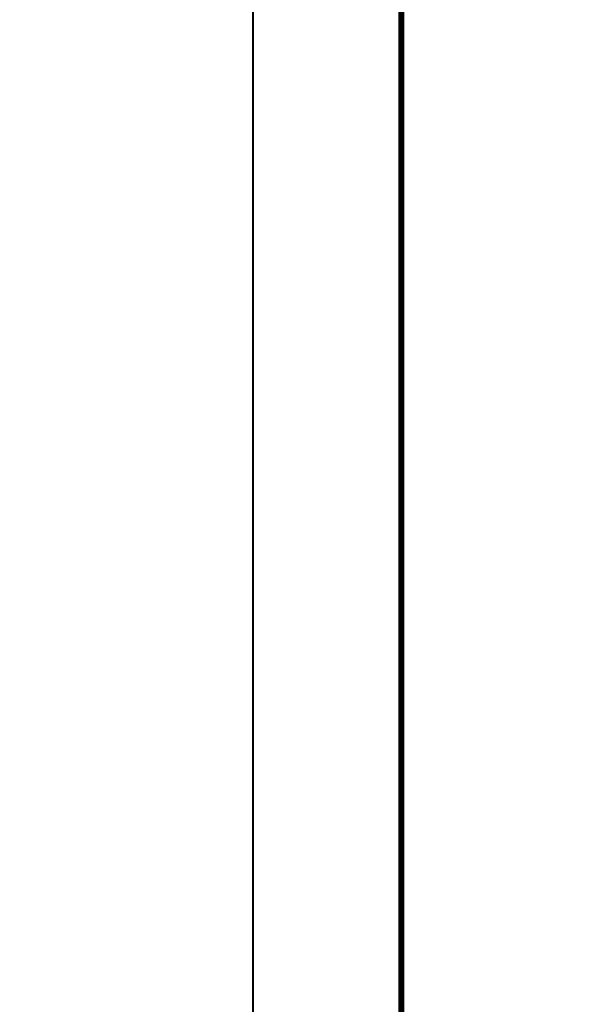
# Model space of a CAD drawing. Header units: metres. Extents: x 2193651 to 2201499, y 493187 to 494493.
# Tile 16 of 76: x 2199312 to 2199389, y 493685 to 493818. Entities that reach past the tile are written whole.
import ezdxf
from ezdxf.enums import TextEntityAlignment as Align

# ---------------------------------------------------------------- set-up
doc = ezdxf.new("R2010")
doc.units = ezdxf.units.M
doc.set_wipeout_variables(frame=1)
for name, color, linetype in [('Border', 3, 'Continuous'), ('contur_line_building', 7, 'Continuous'), ('contur_line_fence', 7, 'Continuous'), ('Labels', 7, 'Continuous'), ('p', 7, 'Continuous'), ('Z_text_x_polygon', 7, 'Continuous')]:
    doc.layers.add(name, color=color, linetype=linetype)
doc.styles.add('R-131', font='arial.ttf')

# ---------------------------------------------------------------- blocks, each defined once
blk = doc.blocks.new('ж9итдщд')
at = {"layer": 'contur_line_building', "color": 251, "lineweight": 30, "true_color": 0x5d5d5d}
for points in [[(2196300.47, 493823.04), (2196321.65, 493846.86), (2196344.11, 493826.87), (2196322.93, 493803.06)], [(2196342.77, 493789.93), (2196360.8, 493808.18), (2196380.35, 493788.88), (2196362.31, 493770.62)], [(2196379.53, 493745.3), (2196402.59, 493771.81), (2196426.85, 493750.71), (2196403.79, 493724.2)]]:
    blk.add_lwpolyline(points, close=True, dxfattribs=at)
at = {"layer": 'contur_line_fence', "color": 251, "true_color": 0x5d5d5d}
for p, q in [((2196376.4, 493763.94), (2196414.8, 493809.2)), ((2196377.01, 493763.42), (2196415.89, 493809.25)), ((2196415.53, 493808.23), (2196377.01, 493763.42)), ((2196415.59, 493807.08), (2196377.62, 493762.9)), ((2196376.4, 493763.94), (2196376.71, 493763.68)), ((2196376.71, 493763.68), (2196377.01, 493763.42)), ((2196377.32, 493763.16), (2196377.01, 493763.42)), ((2196377.62, 493762.9), (2196377.32, 493763.16))]:
    blk.add_line(p, q, dxfattribs=at)
at = {"layer": 'contur_line_fence', "color": 251, "true_color": 0x5d5d5d, "flags": 128}
blk.add_lwpolyline([(2196378.56, 493845.07), (2196339.81, 493802.14)], dxfattribs=at)
at = {"layer": 'p', "color": 251, "linetype": 'Continuous', "true_color": 0x5d5d5d}
for points in [[(2196333.69, 493891.13), (2196380.69, 493846.01), (2196379.43, 493844.33), (2196321.83, 493783.01), (2196318.27, 493786.73), (2196273.81, 493827.53)], [(2196414.73, 493807.31), (2196361.99, 493745.95), (2196321.83, 493783.01), (2196379.43, 493844.33)], [(2196414.73, 493807.31), (2196361.99, 493745.95), (2196407.25, 493705.97), (2196457.15, 493765.63), (2196457.85, 493766.47), (2196415.53, 493808.09)]]:
    blk.add_lwpolyline(points, close=True, dxfattribs=at)
at = {"layer": 'Labels', "color": 251, "true_color": 0x5d5d5d}
blk.add_text('50:12:0080105:37', height=2, dxfattribs=at).set_placement((2196368.28, 493795.14), align=Align.MIDDLE_CENTER)
at = {"layer": 'Z_text_x_polygon', "color": 251, "true_color": 0x5d5d5d, "style": 'R-131'}
blk.add_text('Ж', height=2, rotation=319.1892, dxfattribs=at).set_placement((2196358.95, 493789.17))
at = {"color": 7, "lineweight": 0, "true_color": 0xffffff}
blk.add_wipeout([(2197379, 493517.1), (2197495.51, 493517.1), (2197495.51, 494487.37), (2196201.8, 494487.37), (2196201.8, 493187.37), (2197495.51, 493187.37), (2197495.51, 493517.1), (2196554.68, 493517.1), (2196554.68, 493858.25), (2197070.73, 494090.37), (2197224.87, 494090.37), (2197276.82, 493979.65), (2197379, 493803.73)], dxfattribs=at)

msp = doc.modelspace()

# ---------------------------------------------------------------- block references
at = {"color": 1, "lineweight": 100}
msp.add_blockref('ж9итдщд', (3000, 0), dxfattribs=at)

# ---------------------------------------------------------------- next in the draw order: linework, layer by layer
at = {"layer": 'Border', "color": 7, "lineweight": 15, "const_width": 0.25, "flags": 128}
msp.add_lwpolyline([(2199343.91, 494101.17), (2200559.91, 494101.17), (2200559.91, 493507.17), (2199343.91, 493507.17)], close=True, dxfattribs=at)
at = {"layer": 'Border', "color": 7, "lineweight": 0, "const_width": 0.8}
msp.add_lwpolyline([(2199363.91, 494096.17), (2200554.91, 494096.17), (2200554.91, 493512.17), (2199363.91, 493512.17)], close=True, dxfattribs=at)

doc.saveas('drawing.dxf')
